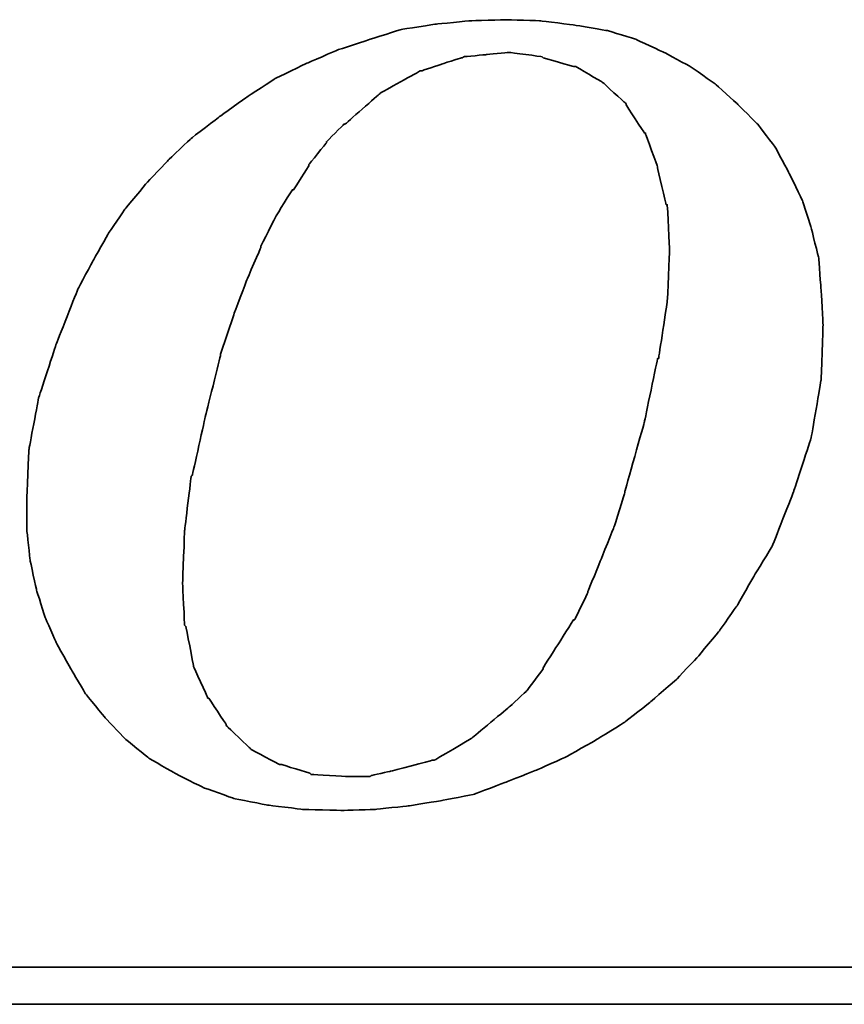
# Model space of a CAD drawing. Header units: millimetres. Extents: x 460 to 871, y 95 to 250.
# Tile 43 of 49: x 783.63 to 790.09, y 143 to 150.72. Entities that reach past the tile are written whole.
import ezdxf

# ---------------------------------------------------------------- set-up
doc = ezdxf.new("R2010")
doc.units = ezdxf.units.MM
doc.layers.add('DIM', color=4, linetype='CONTINUOUS')
doc.layers.add('layer 1', color=7, linetype='CONTINUOUS')

# ---------------------------------------------------------------- blocks, each defined once
blk = doc.blocks.new('TBI MOTION logo(完整正式版)')
at = {"layer": 'layer 1', "color": 22, "lineweight": 35}
for points, knots in [([(35.79625, -6.98375), (35.79625, -6.98375), (36.23125, -7.43875), (36.23125, -7.43875), (36.23125, -7.43875), (36.23125, -7.43875), (36.75625, -7.87125), (36.75625, -7.87125), (36.75625, -7.87125), (36.75625, -7.87125), (37.33125, -8.20375), (37.33125, -8.20375), (37.33125, -8.20375), (37.33125, -8.20375), (37.95625, -8.51875), (37.95625, -8.51875), (37.95625, -8.51875), (37.95625, -8.51875), (38.62625, -8.75875), (38.62625, -8.75875), (38.62625, -8.75875), (38.62625, -8.75875), (39.37125, -8.90375), (39.37125, -8.90375), (39.37125, -8.90375), (39.37125, -8.90375), (40.14125, -8.99875), (40.14125, -8.99875), (40.14125, -8.99875), (40.14125, -8.99875), (41.02625, -9.02375), (41.02625, -9.02375), (41.02625, -9.02375), (41.02625, -9.02375), (41.74625, -8.99875), (41.74625, -8.99875), (41.74625, -8.99875), (41.74625, -8.99875), (42.46625, -8.92375), (42.46625, -8.92375), (42.46625, -8.92375), (42.46625, -8.92375), (43.21125, -8.80625), (43.21125, -8.80625), (43.21125, -8.80625), (43.21125, -8.80625), (43.93125, -8.66375), (43.93125, -8.66375), (43.93125, -8.66375), (43.93125, -8.66375), (44.62625, -8.39875), (44.62625, -8.39875), (44.62625, -8.39875), (44.62625, -8.39875), (45.29625, -8.13375), (45.29625, -8.13375), (45.29625, -8.13375), (45.29625, -8.13375), (45.94625, -7.84375), (45.94625, -7.84375), (45.94625, -7.84375), (45.94625, -7.84375), (46.61625, -7.46375), (46.61625, -7.46375), (46.61625, -7.46375), (46.61625, -7.46375), (47.24125, -7.07875), (47.24125, -7.07875), (47.24125, -7.07875), (47.24125, -7.07875), (47.81625, -6.62375), (47.81625, -6.62375), (47.81625, -6.62375), (47.81625, -6.62375), (48.36875, -6.14375), (48.36875, -6.14375), (48.36875, -6.14375), (48.36875, -6.14375), (48.84625, -5.64125), (48.84625, -5.64125), (48.84625, -5.64125), (48.84625, -5.64125), (49.32625, -5.06375), (49.32625, -5.06375), (49.32625, -5.06375), (49.32625, -5.06375), (49.71125, -4.51374), (49.71125, -4.51374), (49.71125, -4.51374), (49.71125, -4.51374), (50.09625, -3.83874), (50.09625, -3.83874), (50.09625, -3.83874), (50.09625, -3.83874), (50.48125, -3.21374), (50.48125, -3.21374), (50.48125, -3.21374), (50.48125, -3.21374), (50.96125, -1.99125), (50.96125, -1.99125), (50.96125, -1.99125), (50.96125, -1.99125), (51.34375, -0.81875), (51.34375, -0.81875), (51.34375, -0.81875), (51.34375, -0.81875), (51.56125, 0.45624), (51.56125, 0.45624), (51.56125, 0.45624), (51.56125, 0.45624), (51.60625, 1.67624), (51.60625, 1.67624), (51.60625, 1.67624), (51.60625, 1.67624), (51.56125, 2.44625), (51.56125, 2.44625), (51.56125, 2.44625), (51.56125, 2.44625), (51.51125, 3.14125), (51.51125, 3.14125), (51.51125, 3.14125), (51.51125, 3.14125), (51.34375, 3.81125), (51.34375, 3.81125), (51.34375, 3.81125), (51.34375, 3.81125), (51.15125, 4.41125), (51.15125, 4.41125), (51.15125, 4.41125), (51.15125, 4.41125), (50.86125, 5.01125), (50.86125, 5.01125), (50.86125, 5.01125), (50.86125, 5.01125), (50.55125, 5.58875), (50.55125, 5.58875), (50.55125, 5.58875), (50.55125, 5.58875), (50.16625, 6.09125), (50.16625, 6.09125), (50.16625, 6.09125), (50.16625, 6.09125), (49.71125, 6.54875), (49.71125, 6.54875), (49.71125, 6.54875), (49.71125, 6.54875), (49.23125, 6.98125), (49.23125, 6.98125), (49.23125, 6.98125), (49.23125, 6.98125), (48.67875, 7.36625), (48.67875, 7.36625), (48.67875, 7.36625), (48.67875, 7.36625), (48.10375, 7.67625), (48.10375, 7.67625), (48.10375, 7.67625), (48.10375, 7.67625), (47.48125, 7.96375), (47.48125, 7.96375), (47.48125, 7.96375), (47.48125, 7.96375), (46.85625, 8.15625), (46.85625, 8.15625), (46.85625, 8.15625), (46.85625, 8.15625), (46.13625, 8.27624), (46.13625, 8.27624), (46.13625, 8.27624), (46.13625, 8.27624), (45.39125, 8.37125), (45.39125, 8.37125), (45.39125, 8.37125), (45.39125, 8.37125), (44.62625, 8.39624), (44.62625, 8.39624), (44.62625, 8.39624), (44.62625, 8.39624), (43.83625, 8.37125), (43.83625, 8.37125), (43.83625, 8.37125), (43.83625, 8.37125), (43.09125, 8.30125), (43.09125, 8.30125), (43.09125, 8.30125), (43.09125, 8.30125), (42.32125, 8.18125), (42.32125, 8.18125), (42.32125, 8.18125), (42.32125, 8.18125), (41.62875, 7.96375), (41.62875, 7.96375), (41.62875, 7.96375), (41.62875, 7.96375), (40.90625, 7.72625), (40.90625, 7.72625), (40.90625, 7.72625), (40.90625, 7.72625), (40.23624, 7.43625), (40.23624, 7.43625), (40.23624, 7.43625), (40.23624, 7.43625), (39.54124, 7.10125), (39.54124, 7.10125), (39.54124, 7.10125), (39.54124, 7.10125), (38.91625, 6.69125), (38.91625, 6.69125), (38.91625, 6.69125), (38.91625, 6.69125), (38.31625, 6.26125), (38.31625, 6.26125), (38.31625, 6.26125), (38.31625, 6.26125), (37.69125, 5.78125), (37.69125, 5.78125), (37.69125, 5.78125), (37.69125, 5.78125), (37.18625, 5.30125), (37.18625, 5.30125), (37.18625, 5.30125), (37.18625, 5.30125), (36.70625, 4.79624), (36.70625, 4.79624), (36.70625, 4.79624), (36.70625, 4.79624), (36.23125, 4.22125), (36.23125, 4.22125), (36.23125, 4.22125), (36.23125, 4.22125), (35.87124, 3.69375), (35.87124, 3.69375), (35.87124, 3.69375), (35.87124, 3.69375), (35.53125, 3.09125), (35.53125, 3.09125), (35.53125, 3.09125), (35.53125, 3.09125), (35.19875, 2.47125), (35.19875, 2.47125), (35.19875, 2.47125), (35.19875, 2.47125), (34.71625, 1.24625), (34.71625, 1.24625), (34.71625, 1.24625), (34.71625, 1.24625), (34.33125, 0.06874), (34.33125, 0.06874), (34.33125, 0.06874), (34.33125, 0.06874), (34.11625, -1.07875), (34.11625, -1.07875), (34.11625, -1.07875), (34.11625, -1.07875), (34.07125, -2.15875), (34.07125, -2.15875), (34.07125, -2.15875), (34.07125, -2.15875), (34.07125, -2.85375), (34.07125, -2.85375), (34.07125, -2.85375), (34.07125, -2.85375), (34.14125, -3.50375), (34.14125, -3.50375), (34.14125, -3.50375), (34.14125, -3.50375), (34.28625, -4.17375), (34.28625, -4.17375), (34.28625, -4.17375), (34.28625, -4.17375), (34.47625, -4.77624), (34.47625, -4.77624), (34.47625, -4.77624), (34.47625, -4.77624), (34.71625, -5.32625), (34.71625, -5.32625), (34.71625, -5.32625), (34.71625, -5.32625), (35.05375, -5.92875), (35.05375, -5.92875), (35.05375, -5.92875), (35.05375, -5.92875), (35.36375, -6.45375), (35.36375, -6.45375), (35.36375, -6.45375), (35.36375, -6.45375), (35.79625, -6.98375), (35.79625, -6.98375)], [0, 0, 0, 0, 0.01388889, 0.01388889, 0.01388889, 0.0138889, 0.02777778, 0.02777778, 0.02777778, 0.02777779, 0.04166667, 0.04166667, 0.04166667, 0.04166668, 0.05555556, 0.05555556, 0.05555556, 0.05555557, 0.06944444, 0.06944444, 0.06944444, 0.06944445, 0.08333333, 0.08333333, 0.08333333, 0.08333334, 0.09722222, 0.09722222, 0.09722222, 0.09722223, 0.11111111, 0.11111111, 0.11111111, 0.11111112, 0.125, 0.125, 0.125, 0.12500001, 0.13888889, 0.13888889, 0.13888889, 0.1388889, 0.15277778, 0.15277778, 0.15277778, 0.15277779, 0.16666667, 0.16666667, 0.16666667, 0.16666668, 0.18055556, 0.18055556, 0.18055556, 0.18055557, 0.19444444, 0.19444444, 0.19444444, 0.19444445, 0.20833333, 0.20833333, 0.20833333, 0.20833334, 0.22222222, 0.22222222, 0.22222222, 0.22222223, 0.23611111, 0.23611111, 0.23611111, 0.23611112, 0.25, 0.25, 0.25, 0.25000001, 0.26388889, 0.26388889, 0.26388889, 0.2638889, 0.27777778, 0.27777778, 0.27777778, 0.27777779, 0.29166667, 0.29166667, 0.29166667, 0.29166668, 0.30555556, 0.30555556, 0.30555556, 0.30555557, 0.31944444, 0.31944444, 0.31944444, 0.31944445, 0.33333333, 0.33333333, 0.33333333, 0.33333334, 0.34722222, 0.34722222, 0.34722222, 0.34722223, 0.36111111, 0.36111111, 0.36111111, 0.36111112, 0.375, 0.375, 0.375, 0.37500001, 0.38888889, 0.38888889, 0.38888889, 0.3888889, 0.40277778, 0.40277778, 0.40277778, 0.40277779, 0.41666667, 0.41666667, 0.41666667, 0.41666668, 0.43055556, 0.43055556, 0.43055556, 0.43055557, 0.44444444, 0.44444444, 0.44444444, 0.44444445, 0.45833333, 0.45833333, 0.45833333, 0.45833334, 0.47222222, 0.47222222, 0.47222222, 0.47222223, 0.48611111, 0.48611111, 0.48611111, 0.48611112, 0.5, 0.5, 0.5, 0.50000001, 0.51388889, 0.51388889, 0.51388889, 0.5138889, 0.52777778, 0.52777778, 0.52777778, 0.52777779, 0.54166667, 0.54166667, 0.54166667, 0.54166668, 0.55555556, 0.55555556, 0.55555556, 0.55555557, 0.56944444, 0.56944444, 0.56944444, 0.56944445, 0.58333333, 0.58333333, 0.58333333, 0.58333334, 0.59722222, 0.59722222, 0.59722222, 0.59722223, 0.61111111, 0.61111111, 0.61111111, 0.61111112, 0.625, 0.625, 0.625, 0.62500001, 0.63888889, 0.63888889, 0.63888889, 0.6388889, 0.65277778, 0.65277778, 0.65277778, 0.65277779, 0.66666667, 0.66666667, 0.66666667, 0.66666668, 0.68055556, 0.68055556, 0.68055556, 0.68055557, 0.69444444, 0.69444444, 0.69444444, 0.69444445, 0.70833333, 0.70833333, 0.70833333, 0.70833334, 0.72222222, 0.72222222, 0.72222222, 0.72222223, 0.73611111, 0.73611111, 0.73611111, 0.73611112, 0.75, 0.75, 0.75, 0.75000001, 0.76388889, 0.76388889, 0.76388889, 0.7638889, 0.77777778, 0.77777778, 0.77777778, 0.77777779, 0.79166667, 0.79166667, 0.79166667, 0.79166668, 0.80555556, 0.80555556, 0.80555556, 0.80555557, 0.81944444, 0.81944444, 0.81944444, 0.81944445, 0.83333333, 0.83333333, 0.83333333, 0.83333334, 0.84722222, 0.84722222, 0.84722222, 0.84722223, 0.86111111, 0.86111111, 0.86111111, 0.86111112, 0.875, 0.875, 0.875, 0.87500001, 0.88888889, 0.88888889, 0.88888889, 0.8888889, 0.90277778, 0.90277778, 0.90277778, 0.90277779, 0.91666667, 0.91666667, 0.91666667, 0.91666668, 0.93055556, 0.93055556, 0.93055556, 0.93055557, 0.94444444, 0.94444444, 0.94444444, 0.94444445, 0.95833333, 0.95833333, 0.95833333, 0.95833334, 0.97222222, 0.97222222, 0.97222222, 0.97222223, 0.98611111, 0.98611111, 0.98611111, 0.98611112, 1, 1, 1, 1]), ([(38.33875, 1.03124), (38.33875, 1.03124), (38.62625, 1.89625), (38.62625, 1.89625), (38.62625, 1.89625), (38.62625, 1.89625), (38.91625, 2.66375), (38.91625, 2.66375), (38.91625, 2.66375), (38.91625, 2.66375), (39.22625, 3.38125), (39.22625, 3.38125), (39.22625, 3.38125), (39.22625, 3.38125), (39.22625, 3.40624), (39.22625, 3.40624), (39.22625, 3.40624), (39.22625, 3.40624), (39.56124, 4.07624), (39.56124, 4.07624), (39.56124, 4.07624), (39.56124, 4.07624), (39.92125, 4.65125), (39.92125, 4.65125), (39.92125, 4.65125), (39.92125, 4.65125), (39.94625, 4.65125), (39.94625, 4.65125), (39.94625, 4.65125), (39.94625, 4.65125), (40.28125, 5.17875), (40.28125, 5.17875), (40.28125, 5.17875), (40.28125, 5.17875), (40.28125, 5.20375), (40.28125, 5.20375), (40.28125, 5.20375), (40.28125, 5.20375), (40.66875, 5.68625), (40.66875, 5.68625), (40.66875, 5.68625), (40.66875, 5.68625), (40.66875, 5.70625), (40.66875, 5.70625), (40.66875, 5.70625), (40.66875, 5.70625), (41.05124, 6.09125), (41.05124, 6.09125), (41.05124, 6.09125), (41.05124, 6.09125), (41.07625, 6.09125), (41.07625, 6.09125), (41.07625, 6.09125), (41.07625, 6.09125), (41.84125, 6.76625), (41.84125, 6.76625), (41.84125, 6.76625), (41.84125, 6.76625), (41.86625, 6.78625), (41.86625, 6.78625), (41.86625, 6.78625), (41.86625, 6.78625), (42.73125, 7.26624), (42.73125, 7.26624), (42.73125, 7.26624), (42.73125, 7.26624), (42.75625, 7.26624), (42.75625, 7.26624), (42.75625, 7.26624), (42.75625, 7.26624), (43.18625, 7.41125), (43.18625, 7.41125), (43.18625, 7.41125), (43.18625, 7.41125), (43.64125, 7.55625), (43.64125, 7.55625), (43.64125, 7.55625), (43.64125, 7.55625), (43.66625, 7.55625), (43.66625, 7.55625), (43.66625, 7.55625), (43.66625, 7.55625), (43.69125, 7.58124), (43.69125, 7.58124), (43.69125, 7.58124), (43.69125, 7.58124), (44.19125, 7.62625), (44.19125, 7.62625), (44.19125, 7.62625), (44.19125, 7.62625), (44.67125, 7.67625), (44.67125, 7.67625), (44.67125, 7.67625), (44.67125, 7.67625), (44.69625, 7.67625), (44.69625, 7.67625), (44.69625, 7.67625), (44.69625, 7.67625), (45.41875, 7.58124), (45.41875, 7.58124), (45.41875, 7.58124), (45.41875, 7.58124), (45.44125, 7.55625), (45.44125, 7.55625), (45.44125, 7.55625), (45.44125, 7.55625), (46.11125, 7.36625), (46.11125, 7.36625), (46.11125, 7.36625), (46.11125, 7.36625), (46.13625, 7.36625), (46.13625, 7.36625), (46.13625, 7.36625), (46.13625, 7.36625), (46.15875, 7.36625), (46.15875, 7.36625), (46.15875, 7.36625), (46.15875, 7.36625), (46.73625, 7.02624), (46.73625, 7.02624), (46.73625, 7.02624), (46.73625, 7.02624), (46.76125, 7.00624), (46.76125, 7.00624), (46.76125, 7.00624), (46.76125, 7.00624), (47.24125, 6.57124), (47.24125, 6.57124), (47.24125, 6.57124), (47.24125, 6.57124), (47.26625, 6.54875), (47.26625, 6.54875), (47.26625, 6.54875), (47.26625, 6.54875), (47.26625, 6.52375), (47.26625, 6.52375), (47.26625, 6.52375), (47.26625, 6.52375), (47.67375, 5.89875), (47.67375, 5.89875), (47.67375, 5.89875), (47.67375, 5.89875), (47.69625, 5.89875), (47.69625, 5.89875), (47.69625, 5.89875), (47.69625, 5.89875), (47.69625, 5.87625), (47.69625, 5.87625), (47.69625, 5.87625), (47.69625, 5.87625), (47.96125, 5.15625), (47.96125, 5.15625), (47.96125, 5.15625), (47.96125, 5.15625), (47.96125, 5.13125), (47.96125, 5.13125), (47.96125, 5.13125), (47.96125, 5.13125), (48.15125, 4.31875), (48.15125, 4.31875), (48.15125, 4.31875), (48.15125, 4.31875), (48.17625, 4.31875), (48.17625, 4.31875), (48.17625, 4.31875), (48.17625, 4.31875), (48.17625, 4.29125), (48.17625, 4.29125), (48.17625, 4.29125), (48.17625, 4.29125), (48.22625, 3.33125), (48.22625, 3.33125), (48.22625, 3.33125), (48.22625, 3.33125), (48.22625, 3.30875), (48.22625, 3.30875), (48.22625, 3.30875), (48.22625, 3.30875), (48.17625, 2.20624), (48.17625, 2.20624), (48.17625, 2.20624), (48.17625, 2.20624), (48.17625, 2.18124), (48.17625, 2.18124), (48.17625, 2.18124), (48.17625, 2.18124), (47.98375, 0.93624), (47.98375, 0.93624), (47.98375, 0.93624), (47.98375, 0.93624), (47.96125, 0.93624), (47.96125, 0.93624), (47.96125, 0.93624), (47.96125, 0.93624), (47.67375, -0.45874), (47.67375, -0.45874), (47.67375, -0.45874), (47.67375, -0.45874), (47.24125, -1.99125), (47.24125, -1.99125), (47.24125, -1.99125), (47.24125, -1.99125), (47.24125, -2.01874), (47.24125, -2.01874), (47.24125, -2.01874), (47.24125, -2.01874), (47.00125, -2.78375), (47.00125, -2.78375), (47.00125, -2.78375), (47.00125, -2.78375), (46.71125, -3.50375), (46.71125, -3.50375), (46.71125, -3.50375), (46.71125, -3.50375), (46.42625, -4.19875), (46.42625, -4.19875), (46.42625, -4.19875), (46.42625, -4.19875), (46.42625, -4.22375), (46.42625, -4.22375), (46.42625, -4.22375), (46.42625, -4.22375), (46.13625, -4.82374), (46.13625, -4.82374), (46.13625, -4.82374), (46.13625, -4.82374), (46.11125, -4.82374), (46.11125, -4.82374), (46.11125, -4.82374), (46.11125, -4.82374), (45.77625, -5.35125), (45.77625, -5.35125), (45.77625, -5.35125), (45.77625, -5.35125), (45.44125, -5.87875), (45.44125, -5.87875), (45.44125, -5.87875), (45.44125, -5.87875), (45.44125, -5.90375), (45.44125, -5.90375), (45.44125, -5.90375), (45.44125, -5.90375), (45.10625, -6.35875), (45.10625, -6.35875), (45.10625, -6.35875), (45.10625, -6.35875), (45.08125, -6.38375), (45.08125, -6.38375), (45.08125, -6.38375), (45.08125, -6.38375), (44.69625, -6.74375), (44.69625, -6.74375), (44.69625, -6.74375), (44.69625, -6.74375), (43.88375, -7.41625), (43.88375, -7.41625), (43.88375, -7.41625), (43.88375, -7.41625), (43.85625, -7.43875), (43.85625, -7.43875), (43.85625, -7.43875), (43.85625, -7.43875), (43.04125, -7.91875), (43.04125, -7.91875), (43.04125, -7.91875), (43.04125, -7.91875), (43.01625, -7.91875), (43.01625, -7.91875), (43.01625, -7.91875), (43.01625, -7.91875), (42.99625, -7.91875), (42.99625, -7.91875), (42.99625, -7.91875), (42.99625, -7.91875), (42.08125, -8.15875), (42.08125, -8.15875), (42.08125, -8.15875), (42.08125, -8.15875), (41.65125, -8.25625), (41.65125, -8.25625), (41.65125, -8.25625), (41.65125, -8.25625), (41.62875, -8.27875), (41.62875, -8.27875), (41.62875, -8.27875), (41.62875, -8.27875), (41.60125, -8.27875), (41.60125, -8.27875), (41.60125, -8.27875), (41.60125, -8.27875), (41.12125, -8.27875), (41.12125, -8.27875), (41.12125, -8.27875), (41.12125, -8.27875), (40.35624, -8.23125), (40.35624, -8.23125), (40.35624, -8.23125), (40.35624, -8.23125), (40.33125, -8.23125), (40.33125, -8.23125), (40.33125, -8.23125), (40.33125, -8.23125), (40.30625, -8.20375), (40.30625, -8.20375), (40.30625, -8.20375), (40.30625, -8.20375), (39.68375, -8.01375), (39.68375, -8.01375), (39.68375, -8.01375), (39.68375, -8.01375), (39.66124, -8.01375), (39.66124, -8.01375), (39.66124, -8.01375), (39.66124, -8.01375), (39.63625, -8.01375), (39.63625, -8.01375), (39.63625, -8.01375), (39.63625, -8.01375), (39.01125, -7.67875), (39.01125, -7.67875), (39.01125, -7.67875), (39.01125, -7.67875), (38.98875, -7.65375), (38.98875, -7.65375), (38.98875, -7.65375), (38.98875, -7.65375), (38.48625, -7.17375), (38.48625, -7.17375), (38.48625, -7.17375), (38.48625, -7.17375), (38.45875, -7.14875), (38.45875, -7.14875), (38.45875, -7.14875), (38.45875, -7.14875), (38.45875, -7.12875), (38.45875, -7.12875), (38.45875, -7.12875), (38.45875, -7.12875), (38.07625, -6.54875), (38.07625, -6.54875), (38.07625, -6.54875), (38.07625, -6.54875), (38.05125, -6.54875), (38.05125, -6.54875), (38.05125, -6.54875), (38.05125, -6.54875), (38.05125, -6.52875), (38.05125, -6.52875), (38.05125, -6.52875), (38.05125, -6.52875), (37.74125, -5.85375), (37.74125, -5.85375), (37.74125, -5.85375), (37.74125, -5.85375), (37.74125, -5.82875), (37.74125, -5.82875), (37.74125, -5.82875), (37.74125, -5.82875), (37.57375, -4.96875), (37.57375, -4.96875), (37.57375, -4.96875), (37.57375, -4.96875), (37.54625, -4.94375), (37.54625, -4.94375), (37.54625, -4.94375), (37.54625, -4.94375), (37.50125, -4.03375), (37.50125, -4.03375), (37.50125, -4.03375), (37.50125, -4.03375), (37.50125, -4.00875), (37.50125, -4.00875), (37.50125, -4.00875), (37.50125, -4.00875), (37.54625, -2.85375), (37.54625, -2.85375), (37.54625, -2.85375), (37.54625, -2.85375), (37.69125, -1.65875), (37.69125, -1.65875), (37.69125, -1.65875), (37.69125, -1.65875), (37.71624, -1.63375), (37.71624, -1.63375), (37.71624, -1.63375), (37.71624, -1.63375), (38.00375, -0.33875), (38.00375, -0.33875), (38.00375, -0.33875), (38.00375, -0.33875), (38.33875, 1.00624), (38.33875, 1.00624), (38.33875, 1.00624), (38.33875, 1.00624), (38.33875, 1.03124), (38.33875, 1.03124)], [0, 0, 0, 0, 0.01010101, 0.01010101, 0.01010101, 0.01010102, 0.02020202, 0.02020202, 0.02020202, 0.02020203, 0.03030303, 0.03030303, 0.03030303, 0.03030304, 0.04040404, 0.04040404, 0.04040404, 0.04040405, 0.05050505, 0.05050505, 0.05050505, 0.05050506, 0.06060606, 0.06060606, 0.06060606, 0.06060607, 0.07070707, 0.07070707, 0.07070707, 0.07070708, 0.08080808, 0.08080808, 0.08080808, 0.08080809, 0.09090909, 0.09090909, 0.09090909, 0.0909091, 0.1010101, 0.1010101, 0.1010101, 0.10101011, 0.11111111, 0.11111111, 0.11111111, 0.11111112, 0.12121212, 0.12121212, 0.12121212, 0.12121213, 0.13131313, 0.13131313, 0.13131313, 0.13131314, 0.14141414, 0.14141414, 0.14141414, 0.14141415, 0.15151515, 0.15151515, 0.15151515, 0.15151516, 0.16161616, 0.16161616, 0.16161616, 0.16161617, 0.17171717, 0.17171717, 0.17171717, 0.17171718, 0.18181818, 0.18181818, 0.18181818, 0.18181819, 0.19191919, 0.19191919, 0.19191919, 0.1919192, 0.2020202, 0.2020202, 0.2020202, 0.20202021, 0.21212121, 0.21212121, 0.21212121, 0.21212122, 0.22222222, 0.22222222, 0.22222222, 0.22222223, 0.23232323, 0.23232323, 0.23232323, 0.23232324, 0.24242424, 0.24242424, 0.24242424, 0.24242425, 0.25252525, 0.25252525, 0.25252525, 0.25252526, 0.26262626, 0.26262626, 0.26262626, 0.26262627, 0.27272727, 0.27272727, 0.27272727, 0.27272728, 0.28282828, 0.28282828, 0.28282828, 0.28282829, 0.29292929, 0.29292929, 0.29292929, 0.2929293, 0.3030303, 0.3030303, 0.3030303, 0.30303031, 0.31313131, 0.31313131, 0.31313131, 0.31313132, 0.32323232, 0.32323232, 0.32323232, 0.32323233, 0.33333333, 0.33333333, 0.33333333, 0.33333334, 0.34343434, 0.34343434, 0.34343434, 0.34343435, 0.35353535, 0.35353535, 0.35353535, 0.35353536, 0.36363636, 0.36363636, 0.36363636, 0.36363637, 0.37373737, 0.37373737, 0.37373737, 0.37373738, 0.38383838, 0.38383838, 0.38383838, 0.38383839, 0.39393939, 0.39393939, 0.39393939, 0.3939394, 0.4040404, 0.4040404, 0.4040404, 0.40404041, 0.41414141, 0.41414141, 0.41414141, 0.41414142, 0.42424242, 0.42424242, 0.42424242, 0.42424243, 0.43434343, 0.43434343, 0.43434343, 0.43434344, 0.44444444, 0.44444444, 0.44444444, 0.44444445, 0.45454545, 0.45454545, 0.45454545, 0.45454546, 0.46464646, 0.46464646, 0.46464646, 0.46464647, 0.47474747, 0.47474747, 0.47474747, 0.47474748, 0.48484848, 0.48484848, 0.48484848, 0.48484849, 0.49494949, 0.49494949, 0.49494949, 0.4949495, 0.50505051, 0.50505051, 0.50505051, 0.50505052, 0.51515152, 0.51515152, 0.51515152, 0.51515153, 0.52525253, 0.52525253, 0.52525253, 0.52525254, 0.53535354, 0.53535354, 0.53535354, 0.53535355, 0.54545455, 0.54545455, 0.54545455, 0.54545456, 0.55555556, 0.55555556, 0.55555556, 0.55555557, 0.56565657, 0.56565657, 0.56565657, 0.56565658, 0.57575758, 0.57575758, 0.57575758, 0.57575759, 0.58585859, 0.58585859, 0.58585859, 0.5858586, 0.5959596, 0.5959596, 0.5959596, 0.59595961, 0.60606061, 0.60606061, 0.60606061, 0.60606062, 0.61616162, 0.61616162, 0.61616162, 0.61616163, 0.62626263, 0.62626263, 0.62626263, 0.62626264, 0.63636364, 0.63636364, 0.63636364, 0.63636365, 0.64646465, 0.64646465, 0.64646465, 0.64646466, 0.65656566, 0.65656566, 0.65656566, 0.65656567, 0.66666667, 0.66666667, 0.66666667, 0.66666668, 0.67676768, 0.67676768, 0.67676768, 0.67676769, 0.68686869, 0.68686869, 0.68686869, 0.6868687, 0.6969697, 0.6969697, 0.6969697, 0.69696971, 0.70707071, 0.70707071, 0.70707071, 0.70707072, 0.71717172, 0.71717172, 0.71717172, 0.71717173, 0.72727273, 0.72727273, 0.72727273, 0.72727274, 0.73737374, 0.73737374, 0.73737374, 0.73737375, 0.74747475, 0.74747475, 0.74747475, 0.74747476, 0.75757576, 0.75757576, 0.75757576, 0.75757577, 0.76767677, 0.76767677, 0.76767677, 0.76767678, 0.77777778, 0.77777778, 0.77777778, 0.77777779, 0.78787879, 0.78787879, 0.78787879, 0.7878788, 0.7979798, 0.7979798, 0.7979798, 0.79797981, 0.80808081, 0.80808081, 0.80808081, 0.80808082, 0.81818182, 0.81818182, 0.81818182, 0.81818183, 0.82828283, 0.82828283, 0.82828283, 0.82828284, 0.83838384, 0.83838384, 0.83838384, 0.83838385, 0.84848485, 0.84848485, 0.84848485, 0.84848486, 0.85858586, 0.85858586, 0.85858586, 0.85858587, 0.86868687, 0.86868687, 0.86868687, 0.86868688, 0.87878788, 0.87878788, 0.87878788, 0.87878789, 0.88888889, 0.88888889, 0.88888889, 0.8888889, 0.8989899, 0.8989899, 0.8989899, 0.89898991, 0.90909091, 0.90909091, 0.90909091, 0.90909092, 0.91919192, 0.91919192, 0.91919192, 0.91919193, 0.92929293, 0.92929293, 0.92929293, 0.92929294, 0.93939394, 0.93939394, 0.93939394, 0.93939395, 0.94949495, 0.94949495, 0.94949495, 0.94949496, 0.95959596, 0.95959596, 0.95959596, 0.95959597, 0.96969697, 0.96969697, 0.96969697, 0.96969698, 0.97979798, 0.97979798, 0.97979798, 0.97979799, 0.98989899, 0.98989899, 0.98989899, 0.989899, 1, 1, 1, 1]), ([(75.90875, -9.47875), (75.90875, -9.47875), (75.90875, -12.28625), (75.90875, -12.28625), (75.90875, -12.28625), (75.90875, -12.28625), (75.90875, -12.47875), (75.90875, -12.47875), (75.90875, -12.47875), (75.90875, -12.47875), (75.71625, -12.47875), (75.71625, -12.47875), (75.71625, -12.47875), (75.71625, -12.47875), (-88.32875, -12.47875), (-88.32875, -12.47875), (-88.32875, -12.47875), (-88.32875, -12.47875), (-88.32875, -13.29375), (-88.32875, -13.29375), (-88.32875, -13.29375), (-88.32875, -13.29375), (82.89125, -13.29375), (82.89125, -13.29375), (82.89125, -13.29375), (82.89125, -13.29375), (75.90875, -9.47875), (75.90875, -9.47875)], [0, 0, 0, 0, 0.14285714, 0.14285714, 0.14285714, 0.14285715, 0.28571429, 0.28571429, 0.28571429, 0.2857143, 0.42857143, 0.42857143, 0.42857143, 0.42857144, 0.57142857, 0.57142857, 0.57142857, 0.57142858, 0.71428571, 0.71428571, 0.71428571, 0.71428572, 0.85714286, 0.85714286, 0.85714286, 0.85714287, 1, 1, 1, 1])]:
    blk.add_open_spline(points, degree=3, knots=knots, dxfattribs=at)

msp = doc.modelspace()

# ---------------------------------------------------------------- block references
at = {"layer": 'DIM', "color": 7, "xscale": 0.3557468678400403, "yscale": 0.3557468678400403, "zscale": 0.3557468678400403}
msp.add_blockref('TBI MOTION logo(完整正式版)', (771.5675, 147.7332), dxfattribs=at)

doc.saveas('drawing.dxf')
